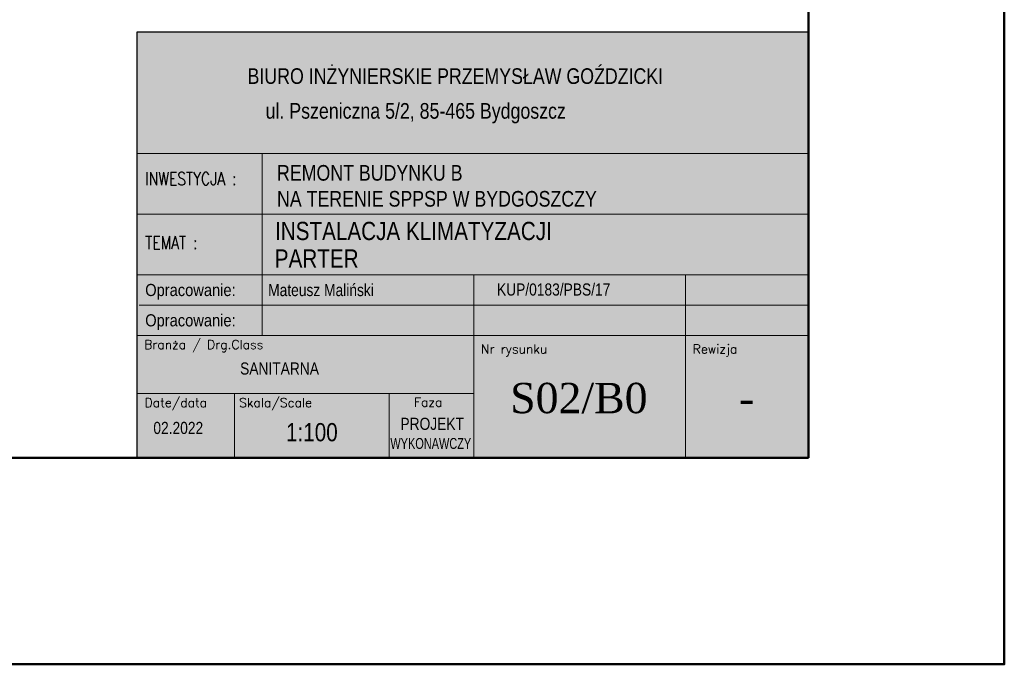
# Model space of a CAD drawing. Header units: millimetres. Extents: x -23540 to 53212, y -37964 to 41185.
# Tile 146 of 203: x 12116 to 13740, y -33289 to -32227. Entities that reach past the tile are written whole.
import ezdxf
from ezdxf.enums import TextEntityAlignment as Align

# ---------------------------------------------------------------- set-up
doc = ezdxf.new("R2010")
doc.units = ezdxf.units.MM
doc.layers.get('0').update_dxf_attribs({"lineweight": 18})
for name, color, linetype, lineweight in [('M_Ramki rysunków', 2, 'Continuous', 18), ('PG_WIDOKOWE_CIENKIE', 1, 'Continuous', 18), ('Przekrojowa', 60, 'Continuous', 18), ('TABC', 1, 'Continuous', 18), ('TABELKA', 7, 'Continuous', 18)]:
    doc.layers.add(name, color=color, linetype=linetype, lineweight=lineweight)
doc.styles.add('BIKTS', font='bikromsw.shx', dxfattribs={"width": 0.85})
doc.styles.add('ROMANC', font='times.ttf', dxfattribs={"height": 20})
doc.styles.add('ROMANS', font='bikromsw.shx', dxfattribs={"width": 0.8})
doc.styles.add('SIMPLEX', font='SIMPLEX')

# ---------------------------------------------------------------- blocks, each defined once
blk = doc.blocks.new('A$C38c5ed0e')
at = {"true_color": 0xffffff}
h = blk.add_hatch(color=7, dxfattribs=at)
h.dxf.hatch_style = 1
h.paths.add_polyline_path([(1107.2, 702), (0, 702), (0, 0), (1107.2, 0)])
at = {"layer": 'Przekrojowa', "color": 18, "lineweight": 30, "true_color": 0x000000}
for p, q in [((0, 0), (0, 702)), ((0, 702), (1107.2, 702))]:
    blk.add_line(p, q, dxfattribs=at)
blk = doc.blocks.new('TAB-SP')
at = {"color": 18, "true_color": 0x000000}
for p, q in [((-5536.1, 0), (-5536.1, 3509.8)), ((-5536.1, 3509.8), (0, 3509.8)), ((0, 3509.8), (0, 0)), ((-4506.1, 2008.4), (-4506.1, 2508.4)), ((-5536.1, 2008.4), (0, 2008.4)), ((-4506.1, 1013.7), (-4506.1, 2025)), ((-2760.1, 1508.4), (-2760.1, 531.1)), ((-1013.6, 1508.4), (-1013.6, 1008.4)), ((-5520.2, 1258.4), (0, 1258.4)), ((0, 1008.4), (-5536.1, 1008.4)), ((-4506.1, 1008.4), (-4506.1, 1013.7)), ((-1013.6, 0), (-1013.6, 1008.4)), ((-5536.1, 0), (0, 0))]:
    blk.add_line(p, q, dxfattribs=at)
at = {"color": 18, "linetype": 'Continuous', "true_color": 0x000000}
for p, q in [((0, 2508.4), (-5536.1, 2508.4)), ((0, 1508.4), (-5536.1, 1508.4)), ((-2760.1, 531.1), (-5536.1, 531.1)), ((-4733, 0), (-4733, 531.1)), ((-3456.9, 0), (-3456.9, 531.1)), ((-2760.1, 531.1), (-2760.1, 0))]:
    blk.add_line(p, q, dxfattribs=at)
at = {"color": 18, "true_color": 0x000000, "style": 'ROMANS', "width": 0.711769}
for p, p2 in [((-5470.2, 1333.4), (-4690.7, 1333.4)), ((-5470.2, 1083.4), (-4690.7, 1083.4))]:
    blk.add_text('Opracowanie: ', height=100, dxfattribs=at).set_placement(p, p2, align=Align.FIT)
at = {"color": 18, "true_color": 0x000000, "style": 'BIKTS', "width": 0.85}
for tag, p, height in [('TEMAT1', (-4383.2, 1811.2), 150), ('TEMAT2', (-4383.2, 1591.4), 150), ('PROJEKTOWAł1', (-4383.2, 1336.3), 100), ('UPR.NR1', (-2568.7, 1341.4), 100), ('PROJEKTOWAŁ2', (-4383.2, 1086.3), 100), ('UPR.NR2', (-2568.7, 1091.4), 100), ('BRANżA', (-4783.2, 686.3), 100), ('FAZA', (-3199.1, 242.2), 100), ('DATA', (-5403.2, 196.3), 100), ('SKALA', (-4363.2, 136.3), 150), ('UPR.NR4', (-3378, 72.8), 100)]:
    blk.add_attdef(tag, p, '', height=height, dxfattribs=at)
at = {"color": 18, "true_color": 0x000000, "style": 'ROMANC'}
for tag, p in [('NR', (-2074.9, 367.7)), ('REWIZJA', (-508.5, 367.7))]:
    blk.add_attdef(tag, text='', height=250, dxfattribs=at).set_placement(p, align=Align.CENTER)
at = {"layer": 'TABC', "color": 18, "linetype": 'Continuous', "true_color": 0x000000, "style": 'SIMPLEX'}
for s, height, p in [('Branża / Drg.Class', 74.597, (-5478.3, 896.5)), ('Nr rysunku', 74.6, (-2700.3, 859.2)), ('Rewizja', 74.6, (-953.8, 859.2)), ('Date/data', 74.6, (-5475.1, 418.1)), ('Skala/Scale', 74.597, (-4695.7, 418.1)), ('Faza', 74.6, (-3252.3, 421.3))]:
    blk.add_text(s, height=height, dxfattribs=at).set_placement(p)
at = {"layer": 'TABELKA', "color": 18, "true_color": 0x000000}
for s, height, style, width, p in [('BIURO INŻYNIERSKIE PRZEMYSŁAW GOŹDZICKI', 128.932, 'BIKTS', 0.85, (-4626, 3081.9)), ('ul. Pszeniczna 5/2, 85-465 Bydgoszcz', 128.932, 'BIKTS', 0.85, (-4477.1, 2795.4)), ('INWESTYCJA :', 105.6, 'SIMPLEX', 0.8, (-5470.2, 2248.3)), ('REMONT BUDYNKU B', 128.932, 'BIKTS', 0.85, (-4383.2, 2284.6)), ('NA TERENIE SPPSP W BYDGOSZCZY', 128.932, 'BIKTS', 0.85, (-4383.2, 2070.4)), ('TEMAT :', 105.6, 'SIMPLEX', 0.8, (-5470.2, 1720.8))]:
    blk.add_text(s, height=height, dxfattribs=dict(at, style=style, width=width)).set_placement(p)

msp = doc.modelspace()

# ---------------------------------------------------------------- linework, layer by layer
at = {"layer": 'M_Ramki rysunków', "color": 18, "lineweight": 50, "true_color": 0x000000}
for p, q in [((13416.9, -28849), (13416.9, -32949)), ((13416.9, -32949), (10596.9, -32949))]:
    msp.add_line(p, q, dxfattribs=at)
at = {"layer": 'Przekrojowa', "color": 1, "lineweight": 50}
msp.add_lwpolyline([(10322.1, -28569.2), (13740.2, -28569.2), (13740.2, -33289.3), (10322.1, -33289.3)], close=True, dxfattribs=at)

# ---------------------------------------------------------------- block references
at = {"color": 18, "true_color": 0x000000}
ref = msp.add_blockref('TAB-SP', (13416.9, -32949), dxfattribs=dict(at, xscale=0.1999999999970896, yscale=0.1999999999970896, zscale=0.1999999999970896))
ref.add_attrib('TEMAT1', 'INSTALACJA KLIMATYZACJI', (12537, -32590), dxfattribs={"color": 250, "height": 30, "style": 'BIKTS', "width": 0.85})
ref.add_attrib('TEMAT2', 'PARTER', (12536.6, -32635.4), dxfattribs={"color": 250, "height": 30, "style": 'BIKTS', "width": 0.85})
ref.add_attrib('PROJEKTOWAł2', 'Mateusz Maliński', (12525.7, -32682.4), dxfattribs={"color": 250, "height": 20, "style": 'BIKTS', "width": 0.85})
ref.add_attrib('UPR.NR2', 'KUP/0183/PBS/17', (12903.2, -32681.5), dxfattribs={"color": 250, "height": 20, "style": 'BIKTS', "width": 0.85})
ref.add_attrib('UPR.NR4', 'WYKONAWCZY', (12727.3, -32934.3), dxfattribs={"color": 250, "height": 18, "style": 'BIKTS', "width": 0.75})
ref.add_attrib('BRANżA', 'SANITARNA', (12479.4, -32811.7), dxfattribs={"color": 250, "height": 20, "style": 'BIKTS', "width": 0.85})
ref.add_attrib('DATA', '02.2022', (12336.3, -32909.7), dxfattribs={"color": 250, "height": 20, "style": 'BIKTS', "width": 0.85})
ref.add_attrib('SKALA', '1:100', (12555.1, -32921.7), dxfattribs={"color": 250, "height": 30, "style": 'BIKTS', "width": 0.85})
ref.add_attrib('FAZA', 'PROJEKT ', (12743.9, -32902.9), dxfattribs={"color": 250, "height": 20, "style": 'BIKTS', "width": 0.85})
ref.add_attrib('NR', 'S02/B0', dxfattribs={"color": 250, "height": 50, "style": 'ROMANC'}).set_placement((13038.3, -32875.4), align=Align.CENTER)
ref.add_attrib('REWIZJA', '-', dxfattribs={"color": 250, "height": 50, "style": 'ROMANC'}).set_placement((13315.2, -32875.4), align=Align.CENTER)
at = {"layer": 'PG_WIDOKOWE_CIENKIE', "color": 6, "lineweight": 30}
msp.add_blockref('A$C38c5ed0e', (12309.7, -32949), dxfattribs=at)

doc.saveas('drawing.dxf')
